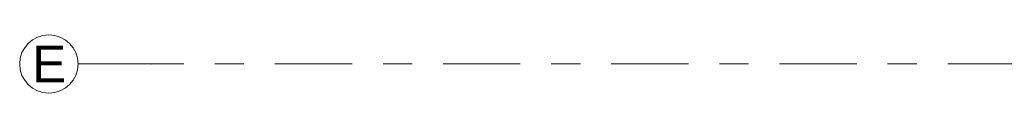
# Model space of a CAD drawing. Header units: metres. Extents: x -3.6 to 85.2, y -11 to 16.8.
# Tile 93 of 183: x -3.625 to -0.252, y 13.05 to 13.25. Entities that reach past the tile are written whole.
import ezdxf

# ---------------------------------------------------------------- set-up
doc = ezdxf.new("R2010")
doc.units = ezdxf.units.M
doc.header["$MEASUREMENT"] = 0
doc.linetypes.add('Strichlinie doppelt', pattern=[0.546806, 0.264583, -0.105833, 0.070556, -0.105833])
doc.layers.add('451 - Universal.Achsen Raster', color=7, linetype='Continuous')
doc.styles.add('ERSTELLTER_STIL_2', font='txt')

msp = doc.modelspace()

# ---------------------------------------------------------------- linework, layer by layer
at = {"layer": '451 - Universal.Achsen Raster', "color": 160, "linetype": 'Strichlinie doppelt', "lineweight": 9, "true_color": 0x3232ff}
for p, q in [((-3.175, 13.15), (-3.425, 13.15)), ((64.935, 13.15), (-3.175, 13.15))]:
    msp.add_line(p, q, dxfattribs=at)
at = {"layer": '451 - Universal.Achsen Raster', "color": 160, "linetype": 'Continuous', "lineweight": 9, "true_color": 0x3232ff}
msp.add_circle((-3.525, 13.15), 0.1, dxfattribs=at)
at = {"layer": '451 - Universal.Achsen Raster', "color": 160, "linetype": 'Strichlinie doppelt', "lineweight": 9, "true_color": 0x3232ff}
msp.add_point((-3.175, 13.15), dxfattribs=at)
msp.add_point((-3.175, 13.15), dxfattribs=at)

# ---------------------------------------------------------------- texts
at = {"layer": '451 - Universal.Achsen Raster', "color": 160, "lineweight": 9, "true_color": 0x3232ff, "insert": (-3.5821, 13.2125), "char_height": 0.125, "attachment_point": 1, "style": 'ERSTELLTER_STIL_2'}
msp.add_mtext('\\A1;{\\pql;\\pt0;\\fArial|b0|i0|c0|p38;E}', dxfattribs=at)

doc.saveas('drawing.dxf')
